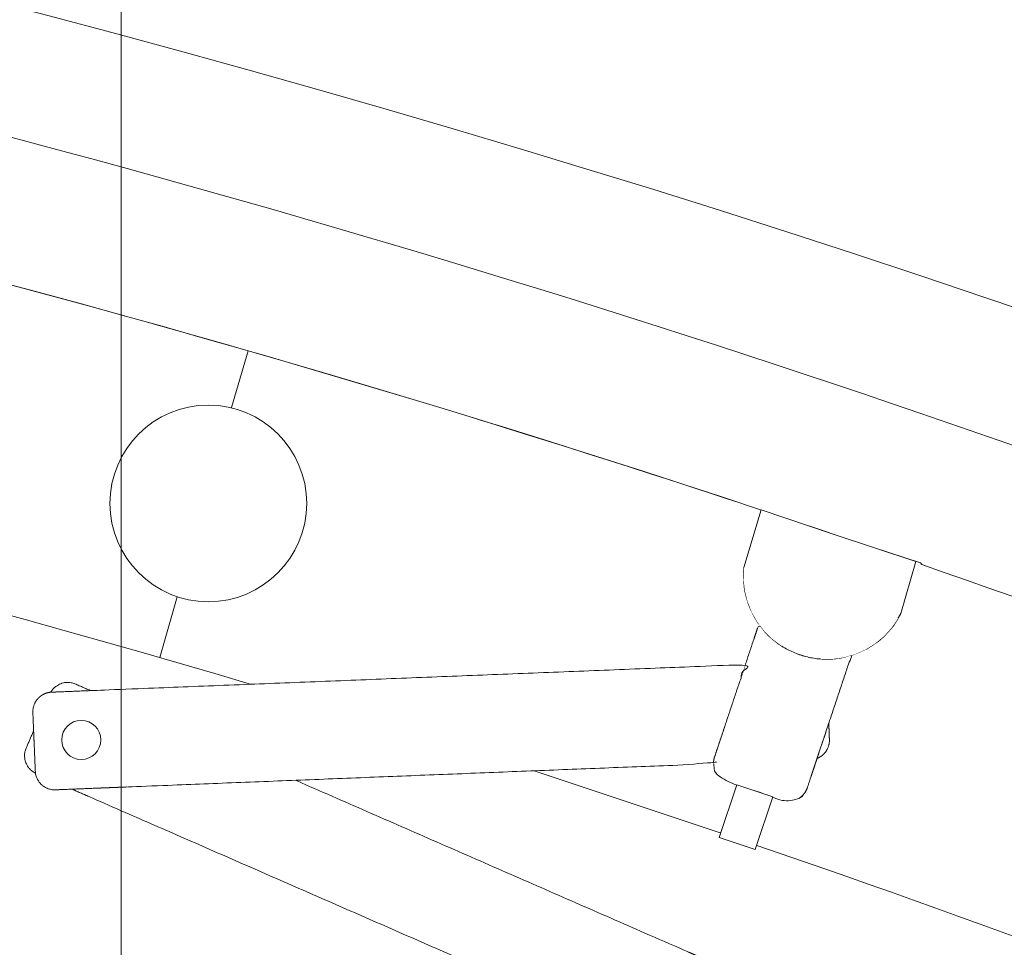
# Model space of a CAD drawing. Header units: metres. Extents: x -45 to 152, y -127 to 99.
# Tile 38 of 256: x -34.373 to -34.07, y -14.854 to -14.57. Entities that reach past the tile are written whole.
import ezdxf

# ---------------------------------------------------------------- set-up
doc = ezdxf.new("R2010")
doc.units = ezdxf.units.M
doc.linetypes.add('Raster 01', pattern=[2, 1, -1])
for name, color, linetype, lineweight in [('036_Bodenbelagarbeiten-350 Doppelbodenelement', 7, 'Continuous', 9), ('_1.35m (3D)', 7, 'Continuous', 9), ('_OG 2 (2D)', 7, 'Continuous', 9)]:
    doc.layers.add(name, color=color, linetype=linetype, lineweight=lineweight)
doc.layers.add('ACTES-Einrichtung Aufsicht.', color=7, linetype='Continuous', lineweight=9, true_color=0xa6a6a6)
doc.layers.add('AV1-Raster', color=7, linetype='Raster 01', lineweight=9, true_color=0xa6a6a6)

# ---------------------------------------------------------------- blocks, each defined once
blk = doc.blocks.new('Group-2')
at = {"layer": 'AV1-Raster'}
blk.add_line((1.35, -14.85), (-40.5, -14.85), dxfattribs=at)
blk = doc.blocks.new('1.35m (3D)')
at = {"layer": 'AV1-Raster', "color": 7}
blk.add_blockref('Group-2', (0, 0), dxfattribs=at)
blk = doc.blocks.new('Group-95')
at = {"color": 255, "transparency": 33554687}
blk.add_wipeout([(-34.46964, -15.77454), (-34.48486, -15.76948), (-34.50011, -15.76449), (-34.51538, -15.75955), (-34.53066, -15.75468), (-34.54597, -15.74987), (-34.56129, -15.74512), (-34.57663, -15.74044), (-34.592, -15.73581), (-34.69895, -15.70544), (-34.80671, -15.67805), (-34.91518, -15.65365), (-35.02428, -15.63226), (-35.13394, -15.6139), (-35.24406, -15.59858), (-35.35457, -15.58632), (-35.46537, -15.57713), (-35.4728, -15.57423), (-35.47968, -15.57018), (-35.48583, -15.56508), (-35.49108, -15.55908), (-35.49532, -15.55231), (-35.49842, -15.54496), (-35.50031, -15.53721), (-35.50095, -15.52925), (-35.50095, -15.52919), (-35.50095, -15.52913), (-35.50095, -15.52906), (-35.50095, -15.529), (-35.50095, -15.52893), (-35.50095, -15.52887), (-35.50095, -15.52881), (-35.50095, -15.52874), (-35.50095, -14.475), (-35.4999, -14.46532), (-35.497, -14.45603), (-35.49235, -14.44748), (-35.48613, -14.43999), (-35.47858, -14.43384), (-35.46998, -14.42928), (-35.46066, -14.42647), (-35.45097, -14.42551), (-35.10676, -14.44059), (-34.76483, -14.48294), (-34.42734, -14.55229), (-34.09641, -14.6482), (-33.77414, -14.77006), (-33.46256, -14.91712), (-33.16362, -15.08844), (-32.87923, -15.28294), (-32.87917, -15.28298), (-32.87911, -15.28303), (-32.87905, -15.28307), (-32.87899, -15.28312), (-32.87892, -15.28317), (-32.87886, -15.28321), (-32.8788, -15.28326), (-32.87874, -15.28331), (-32.87924, -15.28293), (-32.87207, -15.28952), (-32.86631, -15.29737), (-32.86218, -15.30618), (-32.85984, -15.31563), (-32.85937, -15.32535), (-32.8608, -15.33498), (-32.86406, -15.34415), (-32.86904, -15.35252), (-33.49377, -16.20113), (-33.49891, -16.20707), (-33.50492, -16.21214), (-33.51165, -16.2162), (-33.51893, -16.21915), (-33.52659, -16.22093), (-33.53443, -16.22149), (-33.54225, -16.22081), (-33.54988, -16.21891), (-33.65824, -16.15072), (-33.76871, -16.08602), (-33.88119, -16.02488), (-33.99557, -15.96735), (-34.11172, -15.9135), (-34.22953, -15.86338), (-34.34888, -15.81704)], dxfattribs=at).dxf.layer = 'ACTES-Einrichtung Aufsicht.'
at = {"layer": 'ACTES-Einrichtung Aufsicht.', "transparency": 33554534, "flags": 128}
blk.add_lwpolyline([(-34.46964, -15.77454, 0.008083), (-34.592, -15.73581, 0.055453), (-35.46537, -15.57713, -0.330906), (-35.50095, -15.52925, 0.002569), (-35.50095, -15.52874), (-35.50095, -14.475, -0.41107), (-35.45097, -14.42551, -0.160224), (-32.87923, -15.28294, -0.00305), (-32.87874, -15.28331), (-32.87924, -15.28293, -0.411112), (-32.86904, -15.35252), (-33.49377, -16.20113, -0.325472), (-33.54988, -16.21891, 0.063875)], format="xyb", close=True, dxfattribs=at)
at = {"color": 255, "transparency": 33554559}
blk.add_wipeout([(-34.99579, -14.53567), (-35.00536, -14.53473), (-35.01113, -14.53414), (-35.01691, -14.53355), (-35.02268, -14.53297), (-35.02846, -14.5324), (-35.03424, -14.53184), (-35.04001, -14.53129), (-35.04579, -14.53074), (-35.05157, -14.5302), (-35.0507, -14.52658), (-35.04703, -14.48674), (-34.95753, -14.49599), (-34.86825, -14.50721), (-34.77924, -14.52038), (-34.69055, -14.53551), (-34.6022, -14.55259), (-34.51426, -14.57161), (-34.42675, -14.59255), (-34.33973, -14.61542), (-34.19491, -14.65807), (-34.05177, -14.70603), (-33.91049, -14.75925), (-33.77128, -14.81764), (-33.63431, -14.88113), (-33.49978, -14.94963), (-33.36787, -15.02305), (-33.23876, -15.10129), (-33.2603, -15.1354), (-33.26167, -15.13851), (-33.3606, -15.078), (-33.46122, -15.02036), (-33.56345, -14.96561), (-33.6672, -14.91382), (-33.7724, -14.86502), (-33.87895, -14.81926), (-33.98677, -14.77656), (-34.09576, -14.73697), (-34.09622, -14.73644), (-34.12062, -14.72843), (-34.14655, -14.71972), (-34.17254, -14.71118), (-34.19859, -14.70281), (-34.22469, -14.69462), (-34.25085, -14.68661), (-34.27706, -14.67878), (-34.30333, -14.67112), (-34.32964, -14.66364), (-34.40554, -14.64314), (-34.48182, -14.62411), (-34.55846, -14.60657), (-34.63542, -14.59052), (-34.71268, -14.57597), (-34.7902, -14.56292), (-34.86797, -14.55138), (-34.94595, -14.54135), (-34.94594, -14.5413), (-34.99578, -14.53563)], dxfattribs=at).dxf.layer = 'ACTES-Einrichtung Aufsicht.'
at = {"layer": 'ACTES-Einrichtung Aufsicht.', "flags": 128}
blk.add_lwpolyline([(-34.99579, -14.53567), (-35.00536, -14.53473, 0.002867), (-35.05157, -14.5302), (-35.0507, -14.52658), (-35.04703, -14.48674, -0.044027), (-34.33973, -14.61542, -0.073959), (-33.23876, -15.10129), (-33.2603, -15.1354), (-33.26167, -15.13851, 0.057345), (-34.09576, -14.73697), (-34.09622, -14.73644), (-34.12062, -14.72843, 0.013514), (-34.32964, -14.66364, 0.038853), (-34.94595, -14.54135), (-34.94594, -14.5413), (-34.99578, -14.53563)], format="xyb", close=True, dxfattribs=at)
at = {"color": 255, "transparency": 33554559}
blk.add_wipeout([(-34.09622, -14.73644), (-34.09576, -14.73697), (-33.98677, -14.77656), (-33.87895, -14.81926), (-33.7724, -14.86502), (-33.6672, -14.91382), (-33.56345, -14.96561), (-33.46122, -15.02036), (-33.3606, -15.078), (-33.26167, -15.13851), (-33.31399, -15.22137), (-33.41259, -15.16111), (-33.51292, -15.10375), (-33.61487, -15.04936), (-33.71837, -14.99796), (-33.82334, -14.94962), (-33.92967, -14.90437), (-34.03728, -14.86225), (-34.14607, -14.82329), (-34.15709, -14.81954), (-34.21444, -14.8004), (-34.30124, -14.77382), (-34.39439, -14.74746), (-34.48816, -14.72339), (-34.58249, -14.70163), (-34.67733, -14.68218), (-34.77261, -14.66507), (-34.86828, -14.65029), (-34.96429, -14.63786), (-35.06057, -14.62779), (-35.05896, -14.61036), (-35.05896, -14.61036), (-35.05143, -14.53022), (-34.99579, -14.53567), (-34.94596, -14.54139), (-34.94596, -14.54138), (-34.94596, -14.54138), (-34.94595, -14.54137), (-34.94595, -14.54137), (-34.94595, -14.54136), (-34.94595, -14.54136), (-34.94595, -14.54135), (-34.94595, -14.54135), (-34.84403, -14.55477), (-34.74248, -14.57077), (-34.64137, -14.58934), (-34.54077, -14.61048), (-34.44073, -14.63416), (-34.34133, -14.66038), (-34.24262, -14.68911), (-34.14468, -14.72034), (-34.12062, -14.72843)], dxfattribs=at).dxf.layer = 'ACTES-Einrichtung Aufsicht.'
at = {"layer": 'ACTES-Einrichtung Aufsicht.'}
for p, q in [((-34.30765, -14.68879), (-34.30262, -14.67132)), ((-34.32438, -14.74688), (-34.32974, -14.7655))]:
    blk.add_line(p, q, dxfattribs=at)
at = {"layer": 'ACTES-Einrichtung Aufsicht.', "flags": 128}
blk.add_lwpolyline([(-34.09622, -14.73644), (-34.09576, -14.73697, -0.057345), (-33.26167, -15.13851), (-33.31399, -15.22137, 0.058565), (-34.14607, -14.82329), (-34.15709, -14.81954), (-34.21444, -14.8004), (-34.30124, -14.77382, 0.049045), (-35.06057, -14.62779), (-35.05896, -14.61036), (-35.05896, -14.61036), (-35.05143, -14.53022), (-34.99579, -14.53567), (-34.94596, -14.54139, 0.000416), (-34.94595, -14.54135, -0.050823), (-34.14468, -14.72034), (-34.12062, -14.72843)], format="xyb", close=True, dxfattribs=at)
at = {"color": 255, "transparency": 33554559}
for points in [[(-34.2851, -14.72363), (-34.29766, -14.74304), (-34.32026, -14.74789), (-34.33967, -14.73533), (-34.34452, -14.71273), (-34.33197, -14.69332), (-34.30936, -14.68847), (-34.28995, -14.70102)], [(-34.09758, -14.736), (-34.10221, -14.75196), (-34.10453, -14.75573), (-34.10746, -14.75903), (-34.11093, -14.76178), (-34.11481, -14.76389), (-34.119, -14.7653), (-34.12337, -14.76596), (-34.12779, -14.76586), (-34.13625, -14.76339), (-34.14003, -14.76111), (-34.14336, -14.7582), (-34.14614, -14.75476), (-34.14828, -14.7509), (-34.14973, -14.74672), (-34.15043, -14.74235), (-34.15036, -14.73793), (-34.15036, -14.73787), (-34.14513, -14.72019), (-34.12301, -14.72762)]]:
    blk.add_wipeout(points, dxfattribs=at).dxf.layer = 'ACTES-Einrichtung Aufsicht.'
at = {"layer": 'ACTES-Einrichtung Aufsicht.', "flags": 128}
blk.add_lwpolyline([(-34.09758, -14.736), (-34.10221, -14.75196, -0.83258), (-34.15036, -14.73793), (-34.15036, -14.73787), (-34.14513, -14.72019), (-34.12301, -14.72762)], format="xyb", close=True, dxfattribs=at)
at = {"layer": 'ACTES-Einrichtung Aufsicht.'}
blk.add_circle((-34.31481, -14.71818), 0.0302, dxfattribs=at)
at = {"color": 255, "transparency": 33554559}
blk.add_wipeout([(-34.14736, -14.75994), (-34.1458, -14.75525), (-34.14324, -14.75833), (-34.14022, -14.76097), (-34.13683, -14.7631), (-34.13315, -14.76467), (-34.12927, -14.76565), (-34.12528, -14.76601), (-34.12128, -14.76574), (-34.11738, -14.76485), (-34.13093, -14.80548), (-34.13094, -14.80549), (-34.13101, -14.80572), (-34.13104, -14.80578), (-34.13106, -14.80584), (-34.13109, -14.80592), (-34.13113, -14.806), (-34.13117, -14.80608), (-34.13122, -14.80618), (-34.13127, -14.80628), (-34.13133, -14.80639), (-34.13139, -14.8065), (-34.13145, -14.80661), (-34.13151, -14.80671), (-34.13158, -14.80682), (-34.13164, -14.80692), (-34.13171, -14.80702), (-34.13178, -14.80712), (-34.13186, -14.80722), (-34.13193, -14.80731), (-34.132, -14.8074), (-34.13208, -14.80749), (-34.13216, -14.80758), (-34.13224, -14.80767), (-34.13232, -14.80775), (-34.1324, -14.80783), (-34.13248, -14.80791), (-34.13256, -14.80799), (-34.13264, -14.80807), (-34.13273, -14.80814), (-34.13282, -14.80821), (-34.1329, -14.80828), (-34.13299, -14.80835), (-34.13308, -14.80842), (-34.13317, -14.80849), (-34.13319, -14.8085), (-34.13321, -14.80851), (-34.13322, -14.80852), (-34.13324, -14.80853), (-34.13325, -14.80854), (-34.13327, -14.80855), (-34.13329, -14.80856), (-34.1333, -14.80857), (-34.13332, -14.80859), (-34.13334, -14.8086), (-34.13336, -14.80861), (-34.13338, -14.80862), (-34.1334, -14.80864), (-34.13342, -14.80865), (-34.13344, -14.80866), (-34.13346, -14.80868), (-34.13349, -14.80869), (-34.13351, -14.80871), (-34.13354, -14.80872), (-34.13356, -14.80874), (-34.13359, -14.80875), (-34.13362, -14.80877), (-34.13365, -14.80879), (-34.13368, -14.80881), (-34.13371, -14.80882), (-34.13375, -14.80884), (-34.13378, -14.80886), (-34.13381, -14.80888), (-34.13384, -14.80889), (-34.13388, -14.80891), (-34.13391, -14.80893), (-34.13394, -14.80895), (-34.134, -14.80897), (-34.13405, -14.809), (-34.13411, -14.80902), (-34.13416, -14.80905), (-34.13422, -14.80907), (-34.13428, -14.8091), (-34.13433, -14.80912), (-34.13439, -14.80915), (-34.13445, -14.80917), (-34.13451, -14.80919), (-34.13458, -14.80922), (-34.13464, -14.80924), (-34.13471, -14.80926), (-34.13479, -14.80929), (-34.13486, -14.80931), (-34.13494, -14.80934), (-34.13502, -14.80936), (-34.13511, -14.80939), (-34.1352, -14.80941), (-34.13529, -14.80943), (-34.13538, -14.80945), (-34.13548, -14.80947), (-34.13558, -14.80949), (-34.13569, -14.8095), (-34.13579, -14.80952), (-34.1359, -14.80953), (-34.136, -14.80955), (-34.13611, -14.80956), (-34.13621, -14.80956), (-34.13631, -14.80957), (-34.13642, -14.80958), (-34.13652, -14.80958), (-34.13677, -14.80958), (-34.13703, -14.80957), (-34.13728, -14.80954), (-34.13754, -14.80951), (-34.13779, -14.80947), (-34.13804, -14.80941), (-34.13828, -14.80935), (-34.13853, -14.80927), (-34.1556, -14.80357), (-34.15584, -14.80349), (-34.15608, -14.80339), (-34.15631, -14.80328), (-34.15653, -14.80317), (-34.15676, -14.80304), (-34.15697, -14.80291), (-34.15718, -14.80277), (-34.15739, -14.80261), (-34.15747, -14.80255), (-34.15755, -14.80248), (-34.15763, -14.80242), (-34.15771, -14.80235), (-34.15778, -14.80228), (-34.15786, -14.8022), (-34.15794, -14.80213), (-34.15801, -14.80205), (-34.15808, -14.80198), (-34.15815, -14.8019), (-34.15822, -14.80183), (-34.15828, -14.80176), (-34.15834, -14.80168), (-34.1584, -14.80161), (-34.15845, -14.80154), (-34.15851, -14.80147), (-34.15855, -14.80141), (-34.1586, -14.80134), (-34.15864, -14.80128), (-34.15869, -14.80122), (-34.15873, -14.80116), (-34.15876, -14.8011), (-34.1588, -14.80104), (-34.15883, -14.80099), (-34.15886, -14.80094), (-34.1589, -14.80088), (-34.15893, -14.80083), (-34.15896, -14.80078), (-34.15898, -14.80072), (-34.15901, -14.80067), (-34.15904, -14.80062), (-34.15907, -14.80056), (-34.15908, -14.80053), (-34.1591, -14.80049), (-34.15912, -14.80046), (-34.15913, -14.80043), (-34.15915, -14.80039), (-34.15916, -14.80036), (-34.15918, -14.80033), (-34.15919, -14.80029), (-34.15921, -14.80026), (-34.15922, -14.80023), (-34.15924, -14.8002), (-34.15925, -14.80017), (-34.15926, -14.80014), (-34.15927, -14.80011), (-34.15928, -14.80008), (-34.15929, -14.80006), (-34.1593, -14.80003), (-34.15931, -14.80001), (-34.15932, -14.79998), (-34.15933, -14.79996), (-34.15934, -14.79994), (-34.15934, -14.79992), (-34.15935, -14.7999), (-34.15936, -14.79988), (-34.15936, -14.79986), (-34.15937, -14.79984), (-34.15938, -14.79982), (-34.15938, -14.79981), (-34.15939, -14.79979), (-34.1594, -14.79977), (-34.1594, -14.79975), (-34.15941, -14.79973), (-34.15944, -14.79962), (-34.15947, -14.79952), (-34.1595, -14.79941), (-34.15953, -14.7993), (-34.15956, -14.79919), (-34.15958, -14.79908), (-34.1596, -14.79897), (-34.15962, -14.79885), (-34.15964, -14.79874), (-34.15965, -14.79863), (-34.15967, -14.79851), (-34.15968, -14.7984), (-34.15969, -14.79828), (-34.15969, -14.79816), (-34.1597, -14.79805), (-34.1597, -14.79793), (-34.1597, -14.7978), (-34.1597, -14.79768), (-34.15969, -14.79756), (-34.15969, -14.79744), (-34.15967, -14.79732), (-34.15966, -14.79719), (-34.15964, -14.79707), (-34.15963, -14.79694), (-34.15961, -14.79682), (-34.15959, -14.79671), (-34.15957, -14.79661), (-34.15955, -14.79651), (-34.15953, -14.79643), (-34.15951, -14.79635), (-34.15949, -14.79628), (-34.15947, -14.79622), (-34.1594, -14.79599), (-34.15939, -14.79598)], dxfattribs=at).dxf.layer = 'ACTES-Einrichtung Aufsicht.'
at = {"layer": 'ACTES-Einrichtung Aufsicht.'}
blk.add_rational_spline([(-34.14736, -14.75994), (-34.14658, -14.75759), (-34.1458, -14.75525), (-34.13508, -14.77039), (-34.11738, -14.76485), (-34.12416, -14.78516), (-34.13093, -14.80548), (-34.13094, -14.80548), (-34.13094, -14.80549), (-34.13098, -14.8056), (-34.13109, -14.80594), (-34.13156, -14.80684), (-34.13215, -14.8076), (-34.13281, -14.80823), (-34.13317, -14.80849), (-34.13324, -14.80853), (-34.13337, -14.80862), (-34.13355, -14.80873), (-34.13381, -14.80888), (-34.13394, -14.80895), (-34.13416, -14.80905), (-34.13462, -14.80924), (-34.13526, -14.80944), (-34.13611, -14.80957), (-34.13652, -14.80958), (-34.13755, -14.8096), (-34.13853, -14.80927), (-34.14706, -14.80642), (-34.1556, -14.80357), (-34.15658, -14.80325), (-34.15739, -14.80261), (-34.15771, -14.80236), (-34.15831, -14.80175), (-34.1587, -14.8012), (-34.15896, -14.80078), (-34.15907, -14.80056), (-34.15914, -14.80043), (-34.15925, -14.80016), (-34.15933, -14.79995), (-34.15938, -14.79981), (-34.15941, -14.79973), (-34.15955, -14.7993), (-34.15969, -14.79841), (-34.15971, -14.79744), (-34.15954, -14.79644), (-34.15943, -14.79611), (-34.1594, -14.79599), (-34.15939, -14.79599), (-34.15939, -14.79598), (-34.15338, -14.77796), (-34.14736, -14.75994)], [1, 1, 1, 0.808687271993, 1, 1, 1, 1, 1, 1, 1, 1, 1, 1, 1, 1, 1, 1, 1, 1, 1, 1, 1, 1, 1, 0.985598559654, 1, 1, 1, 0.985598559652, 1, 1, 1, 1, 1, 1, 1, 1, 1, 1, 1, 1, 1, 1, 1, 1, 1, 1, 1, 1, 1], degree=2, knots=[0, 0, 0, 0.039408, 0.039408, 0.278912, 0.278912, 0.620862, 0.620862, 0.620937, 0.620937, 0.622866, 0.626641, 0.630417, 0.634193, 0.637969, 0.637969, 0.638631, 0.639292, 0.639953, 0.640614, 0.640614, 0.641656, 0.642699, 0.643741, 0.644783, 0.644783, 0.647352, 0.647352, 0.67014, 0.67014, 0.672709, 0.672709, 0.673751, 0.674793, 0.675836, 0.676878, 0.676878, 0.677539, 0.6782, 0.678861, 0.679523, 0.679523, 0.683299, 0.687075, 0.69085, 0.694626, 0.696555, 0.696555, 0.69663, 0.69663, 1, 1, 1], dxfattribs=at)
at = {"color": 255, "transparency": 33554559}
for points in [[(-34.13881, -14.76194), (-34.14162, -14.75984), (-34.14412, -14.75738), (-34.14626, -14.75459), (-34.14799, -14.75154), (-34.14928, -14.74827), (-34.15012, -14.74487), (-34.15048, -14.74137), (-34.15036, -14.73787), (-34.12499, -14.74051)], [(-34.36844, -14.78801), (-34.36321, -14.77613), (-34.36312, -14.77598), (-34.36303, -14.77584), (-34.36293, -14.77569), (-34.36283, -14.77555), (-34.36272, -14.77541), (-34.36262, -14.77528), (-34.3625, -14.77515), (-34.36239, -14.77502), (-34.36232, -14.77494), (-34.36224, -14.77487), (-34.36217, -14.7748), (-34.36209, -14.77473), (-34.36201, -14.77466), (-34.36194, -14.77459), (-34.36186, -14.77452), (-34.36177, -14.77445), (-34.36169, -14.77438), (-34.36161, -14.77432), (-34.36153, -14.77426), (-34.36145, -14.7742), (-34.36137, -14.77415), (-34.3613, -14.7741), (-34.36122, -14.77405), (-34.36115, -14.77401), (-34.36108, -14.77397), (-34.36101, -14.77393), (-34.36094, -14.77389), (-34.36088, -14.77385), (-34.36082, -14.77382), (-34.36075, -14.77379), (-34.3607, -14.77376), (-34.36064, -14.77373), (-34.36058, -14.7737), (-34.36053, -14.77367), (-34.36047, -14.77365), (-34.36041, -14.77362), (-34.36036, -14.7736), (-34.3603, -14.77358), (-34.36025, -14.77355), (-34.36019, -14.77353), (-34.36016, -14.77352), (-34.36012, -14.7735), (-34.36009, -14.77349), (-34.36005, -14.77348), (-34.36002, -14.77347), (-34.35998, -14.77345), (-34.35995, -14.77344), (-34.35991, -14.77343), (-34.35988, -14.77342), (-34.35985, -14.77341), (-34.35981, -14.7734), (-34.35978, -14.77339), (-34.35975, -14.77338), (-34.35972, -14.77337), (-34.3597, -14.77336), (-34.35967, -14.77335), (-34.35964, -14.77335), (-34.35962, -14.77334), (-34.35959, -14.77333), (-34.35957, -14.77333), (-34.35955, -14.77332), (-34.35953, -14.77331), (-34.35951, -14.77331), (-34.35949, -14.7733), (-34.35947, -14.7733), (-34.35945, -14.77329), (-34.35943, -14.77329), (-34.35941, -14.77328), (-34.35939, -14.77328), (-34.35937, -14.77328), (-34.35935, -14.77327), (-34.35933, -14.77327), (-34.35922, -14.77324), (-34.35911, -14.77322), (-34.359, -14.7732), (-34.35889, -14.77318), (-34.35878, -14.77317), (-34.35867, -14.77315), (-34.35855, -14.77314), (-34.35844, -14.77313), (-34.35833, -14.77313), (-34.35821, -14.77312), (-34.3581, -14.77312), (-34.35798, -14.77312), (-34.35787, -14.77312), (-34.35775, -14.77312), (-34.35763, -14.77313), (-34.35751, -14.77314), (-34.35739, -14.77315), (-34.35727, -14.77316), (-34.35715, -14.77318), (-34.35703, -14.7732), (-34.3569, -14.77322), (-34.35678, -14.77324), (-34.35666, -14.77327), (-34.35654, -14.7733), (-34.35642, -14.77333), (-34.35631, -14.77336), (-34.35621, -14.77339), (-34.35612, -14.77342), (-34.35603, -14.77344), (-34.35596, -14.77347), (-34.35589, -14.7735), (-34.35583, -14.77352), (-34.35561, -14.77362), (-34.3556, -14.77362), (-34.35097, -14.77564), (-34.16044, -14.85894), (-34.16043, -14.85894), (-34.16021, -14.85904), (-34.16015, -14.85907), (-34.16008, -14.8591), (-34.16001, -14.85914), (-34.15994, -14.85918), (-34.15985, -14.85923), (-34.15976, -14.85928), (-34.15967, -14.85934), (-34.15956, -14.85941), (-34.15946, -14.85948), (-34.15936, -14.85955), (-34.15926, -14.85962), (-34.15916, -14.8597), (-34.15906, -14.85977), (-34.15897, -14.85985), (-34.15888, -14.85993), (-34.15879, -14.86001), (-34.1587, -14.86009), (-34.15861, -14.86018), (-34.15853, -14.86026), (-34.15845, -14.86035), (-34.15837, -14.86043), (-34.1583, -14.86052), (-34.15822, -14.86061), (-34.15815, -14.86069), (-34.15808, -14.86078), (-34.15801, -14.86087), (-34.15795, -14.86097), (-34.15788, -14.86106), (-34.15782, -14.86115), (-34.15776, -14.86125), (-34.1577, -14.86134), (-34.15764, -14.86144), (-34.15763, -14.86146), (-34.15762, -14.86147), (-34.15761, -14.86149), (-34.1576, -14.86151), (-34.15759, -14.86153), (-34.15758, -14.86154), (-34.15757, -14.86156), (-34.15756, -14.86158), (-34.15755, -14.86159), (-34.15754, -14.86161), (-34.15753, -14.86163), (-34.15752, -14.86165), (-34.15751, -14.86167), (-34.1575, -14.8617), (-34.15749, -14.86172), (-34.15748, -14.86174), (-34.15746, -14.86177), (-34.15745, -14.86179), (-34.15744, -14.86182), (-34.15742, -14.86185), (-34.15741, -14.86188), (-34.1574, -14.86191), (-34.15738, -14.86194), (-34.15737, -14.86197), (-34.15735, -14.86201), (-34.15734, -14.86204), (-34.15732, -14.86208), (-34.15731, -14.86211), (-34.15729, -14.86214), (-34.15728, -14.86218), (-34.15727, -14.86221), (-34.15725, -14.86225), (-34.15723, -14.8623), (-34.15721, -14.86236), (-34.15719, -14.86242), (-34.15717, -14.86248), (-34.15715, -14.86253), (-34.15713, -14.86259), (-34.15711, -14.86265), (-34.15709, -14.86271), (-34.15708, -14.86277), (-34.15706, -14.86283), (-34.15704, -14.8629), (-34.15702, -14.86297), (-34.157, -14.86304), (-34.15699, -14.86312), (-34.15697, -14.8632), (-34.15695, -14.86328), (-34.15693, -14.86336), (-34.15692, -14.86345), (-34.15691, -14.86354), (-34.15689, -14.86363), (-34.15688, -14.86373), (-34.15687, -14.86383), (-34.15686, -14.86393), (-34.15685, -14.86403), (-34.15685, -14.86414), (-34.15684, -14.86425), (-34.15684, -14.86435), (-34.15684, -14.86446), (-34.15684, -14.86456), (-34.15684, -14.86466), (-34.15685, -14.86477), (-34.15685, -14.86487), (-34.15688, -14.86512), (-34.15691, -14.86538), (-34.15696, -14.86563), (-34.15701, -14.86588), (-34.15708, -14.86612), (-34.15716, -14.86636), (-34.15724, -14.8666), (-34.15734, -14.86684), (-34.16455, -14.88333), (-34.16466, -14.88356), (-34.16478, -14.88379), (-34.1649, -14.88401), (-34.16504, -14.88423), (-34.16518, -14.88444), (-34.16533, -14.88464), (-34.1655, -14.88484), (-34.16567, -14.88503), (-34.16574, -14.8851), (-34.16581, -14.88518), (-34.16588, -14.88525), (-34.16596, -14.88532), (-34.16604, -14.88539), (-34.16612, -14.88546), (-34.1662, -14.88553), (-34.16628, -14.8856), (-34.16636, -14.88566), (-34.16644, -14.88573), (-34.16652, -14.88579), (-34.1666, -14.88584), (-34.16668, -14.8859), (-34.16675, -14.88595), (-34.16683, -14.88599), (-34.1669, -14.88604), (-34.16697, -14.88608), (-34.16704, -14.88612), (-34.16711, -14.88616), (-34.16717, -14.8862), (-34.16724, -14.88623), (-34.1673, -14.88626), (-34.16736, -14.88629), (-34.16741, -14.88632), (-34.16747, -14.88635), (-34.16753, -14.88637), (-34.16758, -14.8864), (-34.16764, -14.88642), (-34.16769, -14.88645), (-34.16775, -14.88647), (-34.16781, -14.88649), (-34.16786, -14.88652), (-34.1679, -14.88653), (-34.16793, -14.88654), (-34.16797, -14.88656), (-34.168, -14.88657), (-34.16804, -14.88658), (-34.16807, -14.88659), (-34.16811, -14.88661), (-34.16814, -14.88662), (-34.16817, -14.88663), (-34.16821, -14.88664), (-34.16824, -14.88665), (-34.16827, -14.88666), (-34.1683, -14.88667), (-34.16833, -14.88668), (-34.16836, -14.88669), (-34.16838, -14.88669), (-34.16841, -14.8867), (-34.16844, -14.88671), (-34.16846, -14.88672), (-34.16848, -14.88672), (-34.1685, -14.88673), (-34.16853, -14.88673), (-34.16855, -14.88674), (-34.16857, -14.88674), (-34.16859, -14.88675), (-34.1686, -14.88675), (-34.16862, -14.88676), (-34.16864, -14.88676), (-34.16866, -14.88677), (-34.16868, -14.88677), (-34.1687, -14.88678), (-34.16872, -14.88678), (-34.16883, -14.8868), (-34.16894, -14.88683), (-34.16905, -14.88685), (-34.16916, -14.88686), (-34.16927, -14.88688), (-34.16939, -14.88689), (-34.1695, -14.8869), (-34.16961, -14.88691), (-34.16973, -14.88692), (-34.16984, -14.88692), (-34.16995, -14.88693), (-34.17007, -14.88693), (-34.17019, -14.88693), (-34.17031, -14.88692), (-34.17042, -14.88692), (-34.17054, -14.88691), (-34.17066, -14.8869), (-34.17079, -14.88689), (-34.17091, -14.88687), (-34.17103, -14.88685), (-34.17115, -14.88683), (-34.17127, -14.8868), (-34.17139, -14.88678), (-34.17151, -14.88675), (-34.17163, -14.88672), (-34.17174, -14.88669), (-34.17184, -14.88666), (-34.17194, -14.88663), (-34.17202, -14.8866), (-34.1721, -14.88658), (-34.17216, -14.88655), (-34.17222, -14.88653), (-34.17244, -14.88643), (-34.17245, -14.88643), (-34.18356, -14.88157), (-34.17862, -14.86677), (-34.17842, -14.86601), (-34.17832, -14.86523), (-34.17833, -14.86445), (-34.17843, -14.86367), (-34.17864, -14.86291), (-34.17894, -14.86219), (-34.17934, -14.86151), (-34.18038, -14.86034), (-34.181, -14.85987), (-34.18169, -14.85948), (-34.18241, -14.85918), (-34.18317, -14.85898), (-34.18395, -14.85888), (-34.18473, -14.85889), (-34.18627, -14.8592), (-34.18699, -14.8595), (-34.18767, -14.8599), (-34.18829, -14.86038), (-34.18884, -14.86094), (-34.18932, -14.86156), (-34.18971, -14.86225), (-34.19, -14.86297), (-34.1946, -14.87675), (-34.35667, -14.80589), (-34.35665, -14.80589), (-34.36789, -14.80098), (-34.36798, -14.80093), (-34.36807, -14.80088), (-34.36816, -14.80083), (-34.36826, -14.80078), (-34.36835, -14.80073), (-34.36844, -14.80067), (-34.36852, -14.80061), (-34.36861, -14.80055), (-34.3687, -14.80049), (-34.36879, -14.80043), (-34.36888, -14.80036), (-34.36896, -14.80029), (-34.36905, -14.80023), (-34.36913, -14.80016), (-34.36921, -14.80008), (-34.3693, -14.80001), (-34.36938, -14.79993), (-34.36946, -14.79985), (-34.36953, -14.79977), (-34.36961, -14.79969), (-34.36969, -14.79961), (-34.36976, -14.79953), (-34.36983, -14.79944), (-34.3699, -14.79935), (-34.36997, -14.79926), (-34.37004, -14.79917), (-34.37011, -14.79908), (-34.37017, -14.79899), (-34.37023, -14.7989), (-34.3703, -14.7988), (-34.37035, -14.7987), (-34.37041, -14.79861), (-34.37042, -14.79859), (-34.37043, -14.79857), (-34.37044, -14.79856), (-34.37045, -14.79854), (-34.37046, -14.79852), (-34.37047, -14.7985), (-34.37048, -14.79849), (-34.37049, -14.79847), (-34.3705, -14.79845), (-34.37051, -14.79843), (-34.37052, -14.79841), (-34.37053, -14.79839), (-34.37054, -14.79837), (-34.37055, -14.79835), (-34.37056, -14.79833), (-34.37058, -14.7983), (-34.37059, -14.79828), (-34.3706, -14.79825), (-34.37061, -14.79823), (-34.37063, -14.7982), (-34.37064, -14.79817), (-34.37066, -14.79814), (-34.37067, -14.79811), (-34.37069, -14.79807), (-34.3707, -14.79804), (-34.37072, -14.79801), (-34.37073, -14.79797), (-34.37074, -14.79794), (-34.37076, -14.7979), (-34.37077, -14.79787), (-34.37079, -14.79783), (-34.3708, -14.7978), (-34.37082, -14.79774), (-34.37084, -14.79769), (-34.37086, -14.79763), (-34.37088, -14.79757), (-34.3709, -14.79751), (-34.37092, -14.79746), (-34.37094, -14.7974), (-34.37096, -14.79734), (-34.37098, -14.79728), (-34.371, -14.79721), (-34.37101, -14.79715), (-34.37103, -14.79708), (-34.37105, -14.797), (-34.37107, -14.79693), (-34.37108, -14.79685), (-34.3711, -14.79677), (-34.37112, -14.79669), (-34.37113, -14.7966), (-34.37115, -14.79651), (-34.37116, -14.79642), (-34.37117, -14.79632), (-34.37118, -14.79622), (-34.37119, -14.79612), (-34.3712, -14.79601), (-34.37121, -14.79591), (-34.37121, -14.7958), (-34.37121, -14.7957), (-34.37121, -14.79559), (-34.37121, -14.79549), (-34.37121, -14.79538), (-34.37121, -14.79528), (-34.3712, -14.79518), (-34.37118, -14.79492), (-34.37114, -14.79467), (-34.3711, -14.79442), (-34.37104, -14.79417), (-34.37097, -14.79393), (-34.3709, -14.79368), (-34.37081, -14.79344), (-34.37071, -14.79321)], [(-34.12414, -14.79065), (-34.12432, -14.78565), (-34.12793, -14.79646), (-34.12782, -14.79642), (-34.12772, -14.79638), (-34.12762, -14.79633), (-34.12752, -14.79628), (-34.12742, -14.79623), (-34.12732, -14.79618), (-34.12723, -14.79613), (-34.12713, -14.79608), (-34.12704, -14.79602), (-34.12694, -14.79596), (-34.12685, -14.7959), (-34.12675, -14.79584), (-34.12666, -14.79577), (-34.12657, -14.79571), (-34.12648, -14.79564), (-34.12639, -14.79557), (-34.12637, -14.79556), (-34.12636, -14.79555), (-34.12634, -14.79553), (-34.12633, -14.79552), (-34.12631, -14.79551), (-34.1263, -14.7955), (-34.12628, -14.79548), (-34.12627, -14.79547), (-34.12625, -14.79546), (-34.12624, -14.79544), (-34.12622, -14.79543), (-34.1262, -14.79541), (-34.12618, -14.7954), (-34.12617, -14.79538), (-34.12615, -14.79537), (-34.12613, -14.79535), (-34.1261, -14.79533), (-34.12608, -14.79531), (-34.12606, -14.79529), (-34.12604, -14.79527), (-34.12601, -14.79524), (-34.12599, -14.79522), (-34.12597, -14.7952), (-34.12594, -14.79517), (-34.12591, -14.79515), (-34.12589, -14.79512), (-34.12586, -14.79509), (-34.12584, -14.79507), (-34.12581, -14.79504), (-34.12578, -14.79501), (-34.12576, -14.79499), (-34.12573, -14.79496), (-34.12569, -14.79491), (-34.12565, -14.79487), (-34.12561, -14.79482), (-34.12557, -14.79478), (-34.12553, -14.79473), (-34.12549, -14.79468), (-34.12546, -14.79464), (-34.12542, -14.79459), (-34.12538, -14.79454), (-34.12534, -14.79448), (-34.1253, -14.79443), (-34.12525, -14.79437), (-34.12521, -14.79431), (-34.12517, -14.79425), (-34.12512, -14.79418), (-34.12508, -14.79411), (-34.12503, -14.79404), (-34.12499, -14.79396), (-34.12494, -14.79388), (-34.12489, -14.7938), (-34.12485, -14.79372), (-34.1248, -14.79363), (-34.12476, -14.79354), (-34.12471, -14.79344), (-34.12467, -14.79335), (-34.12462, -14.79325), (-34.12458, -14.79315), (-34.12455, -14.79305), (-34.12451, -14.79296), (-34.12447, -14.79286), (-34.12444, -14.79276), (-34.12441, -14.79266), (-34.12434, -14.79242), (-34.12428, -14.79217), (-34.12423, -14.79192), (-34.12419, -14.79167), (-34.12416, -14.79141), (-34.12415, -14.79116), (-34.12414, -14.7909)], [(-34.13093, -14.80548), (-34.13094, -14.80548), (-34.13094, -14.80548), (-34.13094, -14.80548), (-34.13094, -14.80548), (-34.13094, -14.80548), (-34.13094, -14.80548), (-34.13094, -14.80549), (-34.13094, -14.80549), (-34.13094, -14.80549), (-34.13094, -14.8055), (-34.13095, -14.80552), (-34.13096, -14.80555), (-34.13097, -14.80558), (-34.13098, -14.80562), (-34.131, -14.80566), (-34.13101, -14.80572), (-34.13104, -14.80578), (-34.13106, -14.80584), (-34.13109, -14.80592), (-34.13113, -14.806), (-34.13117, -14.80608), (-34.13122, -14.80618), (-34.13127, -14.80628), (-34.13133, -14.80639), (-34.13139, -14.8065), (-34.13145, -14.80661), (-34.13151, -14.80671), (-34.13158, -14.80682), (-34.13164, -14.80692), (-34.13171, -14.80702), (-34.13178, -14.80712), (-34.13186, -14.80722), (-34.13193, -14.80731), (-34.132, -14.8074), (-34.13208, -14.80749), (-34.13216, -14.80758), (-34.13224, -14.80767), (-34.13232, -14.80775), (-34.1324, -14.80783), (-34.13248, -14.80791), (-34.13256, -14.80799), (-34.13264, -14.80807), (-34.13273, -14.80814), (-34.13282, -14.80821), (-34.1329, -14.80828), (-34.13299, -14.80835), (-34.13308, -14.80842), (-34.13317, -14.80849)]]:
    blk.add_wipeout(points, dxfattribs=at).dxf.layer = 'ACTES-Einrichtung Aufsicht.'
at = {"layer": 'ACTES-Einrichtung Aufsicht.'}
for points, weights, knots in [([(-34.36844, -14.78801), (-34.36583, -14.78207), (-34.36321, -14.77613), (-34.36286, -14.77553), (-34.36239, -14.77502), (-34.36211, -14.77472), (-34.36144, -14.77418), (-34.36086, -14.77384), (-34.36041, -14.77362), (-34.36019, -14.77353), (-34.36005, -14.77348), (-34.35977, -14.77338), (-34.35956, -14.77332), (-34.35941, -14.77328), (-34.35933, -14.77327), (-34.35889, -14.77317), (-34.35799, -14.7731), (-34.35703, -14.77317), (-34.35605, -14.77343), (-34.35572, -14.77357), (-34.35561, -14.77362), (-34.35561, -14.77362), (-34.3556, -14.77362), (-34.35329, -14.77463), (-34.35097, -14.77564), (-34.2557, -14.81729), (-34.16044, -14.85894), (-34.16043, -14.85894), (-34.16043, -14.85894), (-34.16032, -14.85899), (-34.15999, -14.85914), (-34.15914, -14.85968), (-34.15843, -14.86034), (-34.15787, -14.86105), (-34.15764, -14.86144), (-34.1576, -14.86151), (-34.15753, -14.86165), (-34.15743, -14.86184), (-34.15731, -14.86211), (-34.15725, -14.86225), (-34.15717, -14.86247), (-34.15702, -14.86295), (-34.15688, -14.86361), (-34.15682, -14.86446), (-34.15685, -14.86487), (-34.15693, -14.8659), (-34.15734, -14.86684), (-34.16095, -14.87509), (-34.16455, -14.88333), (-34.16496, -14.88428), (-34.16567, -14.88503), (-34.16595, -14.88533), (-34.16661, -14.88587), (-34.16719, -14.88621), (-34.16764, -14.88643), (-34.16786, -14.88652), (-34.168, -14.88657), (-34.16828, -14.88666), (-34.16849, -14.88672), (-34.16864, -14.88676), (-34.16872, -14.88678), (-34.16916, -14.88688), (-34.17006, -14.88695), (-34.17102, -14.88687), (-34.172, -14.88662), (-34.17233, -14.88648), (-34.17244, -14.88643), (-34.17245, -14.88643), (-34.17245, -14.88643), (-34.17801, -14.884), (-34.18356, -14.88157), (-34.18109, -14.87417), (-34.17862, -14.86677), (-34.17752, -14.86349), (-34.17982, -14.86089), (-34.18212, -14.8583), (-34.18551, -14.85899), (-34.18891, -14.85969), (-34.19, -14.86297), (-34.1923, -14.86986), (-34.1946, -14.87675), (-34.27563, -14.84132), (-34.35667, -14.80589), (-34.35666, -14.80589), (-34.35665, -14.80589), (-34.36227, -14.80344), (-34.36789, -14.80098), (-34.36826, -14.8008), (-34.36897, -14.80031), (-34.36962, -14.79971), (-34.37019, -14.799), (-34.37041, -14.79861), (-34.37045, -14.79854), (-34.37053, -14.7984), (-34.37063, -14.79821), (-34.37075, -14.79794), (-34.3708, -14.7978), (-34.37089, -14.79758), (-34.37103, -14.7971), (-34.37117, -14.79644), (-34.37123, -14.79559), (-34.3712, -14.79518), (-34.37112, -14.79415), (-34.37071, -14.79321), (-34.36958, -14.79061), (-34.36844, -14.78801)], [1, 1, 1, 0.99333317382, 1, 1, 1, 1, 1, 1, 1, 1, 1, 1, 1, 1, 1, 1, 1, 1, 1, 1, 1, 1, 1, 1, 1, 1, 1, 1, 1, 1, 1, 1, 1, 1, 1, 1, 1, 1, 1, 1, 1, 1, 1, 0.985598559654, 1, 1, 1, 0.985598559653, 1, 1, 1, 1, 1, 1, 1, 1, 1, 1, 1, 1, 1, 1, 1, 1, 1, 1, 1, 1, 1, 1, 1, 0.866022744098, 1, 0.866022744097, 1, 0.866022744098, 1, 1, 1, 1, 1, 1, 1, 1, 1, 1, 1, 1, 1, 1, 1, 1, 1, 1, 1, 1, 1, 1, 1, 1, 0.985598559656, 1, 1, 1], [0, 0, 0, 0.004254, 0.004254, 0.004707, 0.004707, 0.004977, 0.005247, 0.005516, 0.005786, 0.005786, 0.005957, 0.006128, 0.006299, 0.00647, 0.00647, 0.007448, 0.008425, 0.009402, 0.010379, 0.010878, 0.010878, 0.010898, 0.010898, 0.021336, 0.021336, 0.450963, 0.450963, 0.450982, 0.450982, 0.451481, 0.452458, 0.453436, 0.454413, 0.45539, 0.45539, 0.455561, 0.455732, 0.455903, 0.456074, 0.456074, 0.456344, 0.456614, 0.456884, 0.457153, 0.457153, 0.457818, 0.457818, 0.463715, 0.463715, 0.46438, 0.46438, 0.46465, 0.46492, 0.465189, 0.465459, 0.465459, 0.46563, 0.465801, 0.465972, 0.466144, 0.466144, 0.467121, 0.468098, 0.469075, 0.470052, 0.470551, 0.470551, 0.470571, 0.470571, 0.495613, 0.495613, 0.527849, 0.527849, 0.540245, 0.540245, 0.552642, 0.552642, 0.565038, 0.565038, 0.595034, 0.595034, 0.960479, 0.960479, 0.960516, 0.960516, 0.985858, 0.985858, 0.987545, 0.989232, 0.990918, 0.992605, 0.992605, 0.9929, 0.993195, 0.993491, 0.993786, 0.993786, 0.994251, 0.994717, 0.995183, 0.995648, 0.995648, 0.996795, 0.996795, 1, 1, 1]), ([(-34.12414, -14.79065), (-34.12423, -14.78815), (-34.12432, -14.78565), (-34.12612, -14.79106), (-34.12793, -14.79646), (-34.12751, -14.79629), (-34.12674, -14.79585), (-34.12639, -14.79557), (-34.12633, -14.79552), (-34.12621, -14.79542), (-34.12604, -14.79527), (-34.12584, -14.79507), (-34.12573, -14.79496), (-34.12557, -14.79478), (-34.12526, -14.79439), (-34.12489, -14.79383), (-34.12453, -14.79306), (-34.12441, -14.79266), (-34.1241, -14.79168), (-34.12414, -14.79065)], [1, 1, 1, 1, 1, 1, 1, 1, 1, 1, 1, 1, 1, 1, 1, 1, 1, 1, 0.985598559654, 1], [0, 0, 0, 0.242093, 0.242093, 0.793953, 0.793953, 0.837958, 0.884456, 0.884456, 0.892598, 0.900739, 0.90888, 0.917022, 0.917022, 0.929858, 0.942693, 0.955529, 0.968365, 0.968365, 1, 1, 1])]:
    blk.add_rational_spline(points, weights, degree=2, knots=knots, dxfattribs=at)
blk.add_open_spline([(-34.13093, -14.80548), (-34.13094, -14.80548), (-34.13094, -14.80549), (-34.13109, -14.80594), (-34.13156, -14.80684), (-34.13215, -14.8076), (-34.13281, -14.80823), (-34.13317, -14.80849)], degree=2, dxfattribs=at)
at = {"color": 255, "transparency": 33554559}
blk.add_wipeout([(-34.10306, -14.75352), (-34.10505, -14.7564), (-34.10742, -14.75899), (-34.11013, -14.76123), (-34.11311, -14.76308), (-34.11632, -14.76449), (-34.1197, -14.76546), (-34.12317, -14.76595), (-34.12668, -14.76596), (-34.12499, -14.74051)], dxfattribs=at).dxf.layer = 'ACTES-Einrichtung Aufsicht.'
blk.add_wipeout([(-34.15947, -14.79622), (-34.15949, -14.79628), (-34.15951, -14.79635), (-34.15953, -14.79643), (-34.15955, -14.79651), (-34.15957, -14.79661), (-34.15959, -14.79671), (-34.15961, -14.79682), (-34.15963, -14.79694), (-34.15964, -14.79707), (-34.15966, -14.79719), (-34.15967, -14.79732), (-34.15969, -14.79744), (-34.15969, -14.79756), (-34.1597, -14.79768), (-34.1597, -14.7978), (-34.1597, -14.79793), (-34.1597, -14.79794), (-34.1597, -14.79796), (-34.1597, -14.79798), (-34.1597, -14.798), (-34.1597, -14.79801), (-34.1597, -14.79803), (-34.1597, -14.79805), (-34.1597, -14.79807), (-34.36172, -14.80609), (-34.36173, -14.80609), (-34.36197, -14.8061), (-34.36203, -14.8061), (-34.3621, -14.8061), (-34.36218, -14.8061), (-34.36227, -14.80609), (-34.36237, -14.80609), (-34.36247, -14.80608), (-34.36259, -14.80607), (-34.36271, -14.80605), (-34.36283, -14.80603), (-34.36296, -14.80602), (-34.36308, -14.80599), (-34.3632, -14.80597), (-34.36332, -14.80594), (-34.36344, -14.80591), (-34.36356, -14.80588), (-34.36367, -14.80585), (-34.36379, -14.80581), (-34.3639, -14.80578), (-34.36401, -14.80574), (-34.36412, -14.80569), (-34.36423, -14.80565), (-34.36433, -14.80561), (-34.36444, -14.80556), (-34.36454, -14.80551), (-34.36464, -14.80546), (-34.36474, -14.80541), (-34.36484, -14.80536), (-34.36494, -14.8053), (-34.36504, -14.80525), (-34.36514, -14.80519), (-34.36523, -14.80513), (-34.36532, -14.80506), (-34.36534, -14.80505), (-34.36536, -14.80504), (-34.36537, -14.80503), (-34.36539, -14.80502), (-34.36541, -14.80501), (-34.36542, -14.805), (-34.36544, -14.80499), (-34.36545, -14.80497), (-34.36547, -14.80496), (-34.36549, -14.80495), (-34.36551, -14.80494), (-34.36552, -14.80492), (-34.36554, -14.80491), (-34.36556, -14.80489), (-34.36558, -14.80488), (-34.36561, -14.80486), (-34.36563, -14.80485), (-34.36565, -14.80483), (-34.36567, -14.80481), (-34.3657, -14.80479), (-34.36572, -14.80477), (-34.36575, -14.80475), (-34.36578, -14.80473), (-34.3658, -14.8047), (-34.36583, -14.80468), (-34.36586, -14.80466), (-34.36589, -14.80463), (-34.36592, -14.80461), (-34.36594, -14.80458), (-34.36597, -14.80456), (-34.366, -14.80453), (-34.36603, -14.80451), (-34.36607, -14.80447), (-34.36612, -14.80442), (-34.36616, -14.80438), (-34.3662, -14.80434), (-34.36624, -14.8043), (-34.36629, -14.80425), (-34.36633, -14.80421), (-34.36637, -14.80416), (-34.36642, -14.80411), (-34.36646, -14.80406), (-34.3665, -14.80401), (-34.36655, -14.80396), (-34.3666, -14.8039), (-34.36665, -14.80384), (-34.3667, -14.80378), (-34.36675, -14.80371), (-34.3668, -14.80364), (-34.36685, -14.80357), (-34.3669, -14.8035), (-34.36696, -14.80342), (-34.36701, -14.80334), (-34.36706, -14.80325), (-34.36711, -14.80317), (-34.36717, -14.80308), (-34.36722, -14.80298), (-34.36727, -14.80289), (-34.36732, -14.8028), (-34.36736, -14.8027), (-34.36741, -14.80261), (-34.36745, -14.80251), (-34.36749, -14.80242), (-34.36753, -14.80232), (-34.36759, -14.80216), (-34.36765, -14.80199), (-34.3677, -14.80183), (-34.36775, -14.80166), (-34.36779, -14.80149), (-34.36783, -14.80132), (-34.36786, -14.80115), (-34.36789, -14.80098), (-34.36844, -14.78801), (-34.36867, -14.78235), (-34.36867, -14.7821), (-34.36867, -14.78184), (-34.36865, -14.78159), (-34.36862, -14.78133), (-34.36858, -14.78108), (-34.36853, -14.78083), (-34.36847, -14.78058), (-34.3684, -14.78034), (-34.36837, -14.78024), (-34.36834, -14.78014), (-34.3683, -14.78005), (-34.36827, -14.77995), (-34.36823, -14.77985), (-34.36819, -14.77975), (-34.36814, -14.77966), (-34.3681, -14.77956), (-34.36805, -14.77946), (-34.36801, -14.77937), (-34.36796, -14.77928), (-34.36792, -14.7792), (-34.36787, -14.77912), (-34.36783, -14.77904), (-34.36778, -14.77896), (-34.36773, -14.77889), (-34.36769, -14.77882), (-34.36764, -14.77876), (-34.3676, -14.77869), (-34.36756, -14.77863), (-34.36752, -14.77857), (-34.36747, -14.77852), (-34.36743, -14.77846), (-34.3674, -14.77841), (-34.36736, -14.77837), (-34.36732, -14.77832), (-34.36728, -14.77827), (-34.36724, -14.77822), (-34.3672, -14.77818), (-34.36716, -14.77813), (-34.36712, -14.77809), (-34.36708, -14.77804), (-34.36705, -14.77801), (-34.36703, -14.77799), (-34.367, -14.77796), (-34.36698, -14.77793), (-34.36695, -14.77791), (-34.36692, -14.77788), (-34.3669, -14.77785), (-34.36687, -14.77783), (-34.36685, -14.7778), (-34.36682, -14.77778), (-34.3668, -14.77776), (-34.36677, -14.77773), (-34.36675, -14.77771), (-34.36673, -14.77769), (-34.36671, -14.77767), (-34.36669, -14.77765), (-34.36667, -14.77764), (-34.36665, -14.77762), (-34.36663, -14.7776), (-34.36661, -14.77759), (-34.36659, -14.77757), (-34.36658, -14.77756), (-34.36656, -14.77754), (-34.36654, -14.77753), (-34.36653, -14.77752), (-34.36651, -14.7775), (-34.3665, -14.77749), (-34.36648, -14.77748), (-34.36647, -14.77747), (-34.36645, -14.77745), (-34.36644, -14.77744), (-34.36642, -14.77743), (-34.36633, -14.77736), (-34.36624, -14.77729), (-34.36615, -14.77723), (-34.36606, -14.77716), (-34.36597, -14.7771), (-34.36587, -14.77704), (-34.36578, -14.77698), (-34.36568, -14.77692), (-34.36558, -14.77687), (-34.36548, -14.77681), (-34.36538, -14.77676), (-34.36527, -14.77671), (-34.36517, -14.77666), (-34.36506, -14.77661), (-34.36495, -14.77656), (-34.36484, -14.77652), (-34.36472, -14.77647), (-34.36461, -14.77643), (-34.36449, -14.7764), (-34.36438, -14.77636), (-34.36426, -14.77633), (-34.36414, -14.77629), (-34.36402, -14.77627), (-34.36389, -14.77624), (-34.36378, -14.77622), (-34.36368, -14.7762), (-34.36359, -14.77618), (-34.3635, -14.77617), (-34.36342, -14.77615), (-34.36334, -14.77614), (-34.36327, -14.77614), (-34.36321, -14.77613), (-34.35097, -14.77564), (-34.14994, -14.76766), (-34.15939, -14.79598), (-34.1594, -14.79599)], dxfattribs=at).dxf.layer = 'ACTES-Einrichtung Aufsicht.'
at = {"layer": 'ACTES-Einrichtung Aufsicht.'}
blk.add_rational_spline([(-34.15947, -14.79622), (-34.15954, -14.79644), (-34.15971, -14.79744), (-34.1597, -14.798), (-34.1597, -14.79807), (-34.26071, -14.80208), (-34.36172, -14.80609), (-34.36172, -14.80609), (-34.36173, -14.80609), (-34.36185, -14.8061), (-34.36221, -14.80611), (-34.36321, -14.80599), (-34.36413, -14.80571), (-34.36495, -14.80532), (-34.36532, -14.80506), (-34.36539, -14.80502), (-34.36552, -14.80493), (-34.36569, -14.8048), (-34.36592, -14.80461), (-34.36603, -14.80451), (-34.3662, -14.80434), (-34.36654, -14.80398), (-34.36695, -14.80345), (-34.36738, -14.8027), (-34.36753, -14.80232), (-34.36779, -14.80167), (-34.36789, -14.80098), (-34.36817, -14.7945), (-34.36844, -14.78801), (-34.36855, -14.78518), (-34.36867, -14.78235), (-34.36871, -14.78132), (-34.3684, -14.78034), (-34.36828, -14.77995), (-34.36792, -14.77917), (-34.36755, -14.77861), (-34.36724, -14.77822), (-34.36708, -14.77804), (-34.36698, -14.77793), (-34.36677, -14.77773), (-34.3666, -14.77758), (-34.36648, -14.77748), (-34.36642, -14.77743), (-34.36607, -14.77715), (-34.36529, -14.77669), (-34.36439, -14.77634), (-34.36344, -14.77615), (-34.36321, -14.77613), (-34.35709, -14.77589), (-34.35097, -14.77564), (-34.25046, -14.77165), (-34.14994, -14.76766), (-34.15467, -14.78182), (-34.15939, -14.79598), (-34.15939, -14.79599), (-34.1594, -14.79599), (-34.15943, -14.79611), (-34.15947, -14.79622)], [1, 1, 1, 1, 1, 1, 1, 1, 1, 1, 1, 1, 1, 1, 1, 1, 1, 1, 1, 1, 1, 1, 1, 1, 1, 0.993264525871, 1, 1, 1, 1, 1, 0.985598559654, 1, 1, 1, 1, 1, 1, 1, 1, 1, 1, 1, 1, 1, 1, 1, 1, 1, 1, 1, 1, 1, 1, 1, 1, 1, 1], degree=2, knots=[0, 0, 0, 0.002202, 0.004404, 0.00473, 0.00473, 0.471304, 0.471304, 0.471326, 0.471326, 0.471883, 0.472975, 0.474066, 0.475158, 0.476249, 0.476249, 0.476441, 0.476632, 0.476823, 0.477014, 0.477014, 0.477315, 0.477616, 0.477918, 0.478219, 0.478219, 0.478728, 0.478728, 0.483477, 0.483477, 0.485551, 0.485551, 0.486293, 0.486293, 0.486595, 0.486896, 0.487197, 0.487498, 0.487498, 0.48769, 0.487881, 0.488072, 0.488263, 0.488263, 0.489354, 0.490446, 0.491537, 0.492524, 0.492524, 0.518042, 0.518042, 0.937256, 0.937256, 0.999477, 0.999477, 0.999497, 0.999497, 1, 1, 1], dxfattribs=at)
at = {"color": 255, "transparency": 33554559}
for points in [[(-34.34782, -14.79056), (-34.34943, -14.79486), (-34.35361, -14.79676), (-34.35791, -14.79516), (-34.35982, -14.79098), (-34.35821, -14.78668), (-34.35403, -14.78477), (-34.34973, -14.78638)], [(-34.15258, -14.80458), (-34.14154, -14.80826), (-34.14692, -14.82439), (-34.15797, -14.8207)]]:
    blk.add_wipeout(points, dxfattribs=at).dxf.layer = 'ACTES-Einrichtung Aufsicht.'
at = {"layer": 'ACTES-Einrichtung Aufsicht.', "flags": 128}
blk.add_lwpolyline([(-34.15258, -14.80458), (-34.14154, -14.80826), (-34.14692, -14.82439), (-34.15797, -14.8207)], close=True, dxfattribs=at)
at = {"layer": 'ACTES-Einrichtung Aufsicht.'}
blk.add_circle((-34.35382, -14.79077), 0.006, dxfattribs=at)
blk = doc.blocks.new('Group-101')
at = {"layer": 'ACTES-Einrichtung Aufsicht.'}
blk.add_blockref('Group-95', (0, 0), dxfattribs=at)
blk = doc.blocks.new('OG 2 (2D)')
at = {"layer": 'ACTES-Einrichtung Aufsicht.'}
blk.add_blockref('Group-101', (0, 0), dxfattribs=at)
at = {"layer": '036_Bodenbelagarbeiten-350 Doppelbodenelement', "color": 230, "linetype": 'Continuous', "flags": 128}
for points in [[(-34.9416, -14.525), (-34.3416, -14.525), (-34.3416, -15.125), (-34.9416, -15.125)], [(-34.3416, -14.525), (-33.7416, -14.525), (-33.7416, -15.125), (-34.3416, -15.125)]]:
    blk.add_lwpolyline(points, close=True, dxfattribs=at)

msp = doc.modelspace()

# ---------------------------------------------------------------- block references
at = {"layer": '_1.35m (3D)'}
msp.add_blockref('1.35m (3D)', (0, 0), dxfattribs=at)

# ---------------------------------------------------------------- next in the draw order: block references
at = {"layer": '_OG 2 (2D)'}
msp.add_blockref('OG 2 (2D)', (0, 0), dxfattribs=at)

doc.saveas('drawing.dxf')
